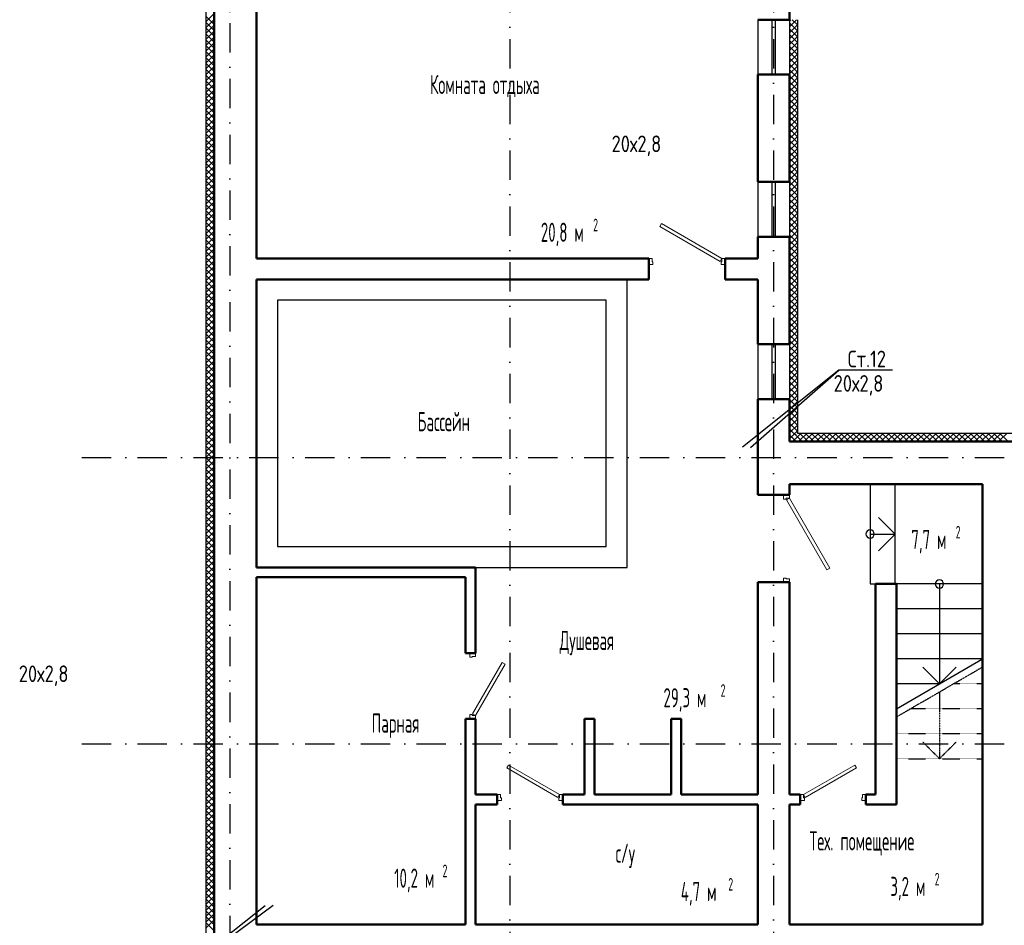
# Model space of a CAD drawing. Extents: x -1560602 to 321118, y -2308202 to -430103.
# Tile 50 of 104: x -1506119 to -1494292, y -2170587 to -2159706. Entities that reach past the tile are written whole.
import ezdxf
from ezdxf.enums import TextEntityAlignment as Align

# ---------------------------------------------------------------- set-up
doc = ezdxf.new("R2010")
doc.units = 0
doc.header["$MEASUREMENT"] = 0
for name, pattern in [('Dot & Dashed', [670.277762, 352.777767, -176.388884, 0, -141.111112]), ('Штриховая', [0.4, 0.2, -0.2]), ('Штрихпунктирная', [0.670278, 0.352778, -0.176389, 0, -0.141111])]:
    doc.linetypes.add(name, pattern=pattern)
doc.layers.get('0').update_dxf_attribs({"color": 255, "linetype": 'CONTINUOUS'})
doc.layers.add('Двери', color=4, linetype='CONTINUOUS', lineweight=15)
doc.layers.add('стены', color=5, linetype='CONTINUOUS', lineweight=50)
for name, color, linetype in [('Оси', 253, 'Dot & Dashed'), ('отделка', 240, 'CONTINUOUS'), ('Текст', 7, 'CONTINUOUS'), ('Утеплитель', 6, 'CONTINUOUS')]:
    doc.layers.add(name, color=color, linetype=linetype)
doc.styles.get("Standard").update_dxf_attribs({"font": 'spds.shx', "width": 0.7, "height": 250})

msp = doc.modelspace()

# ---------------------------------------------------------------- linework, layer by layer
at = {"color": 0, "linetype": 'Continuous'}
for p, q in [((-1498823.7, -2166286.2), (-1498823.7, -2162826.2)), ((-1499073.7, -2163076.2), (-1503023.7, -2163076.2)), ((-1503023.7, -2163076.2), (-1503023.7, -2166036.2)), ((-1499073.7, -2166036.2), (-1499073.7, -2163076.2)), ((-1495903.7, -2165286.2), (-1495903.7, -2166486.2)), ((-1495603.7, -2165286.2), (-1495903.7, -2165286.2)), ((-1495603.7, -2166486.2), (-1495603.7, -2165286.2)), ((-1494553.7, -2165286.2), (-1494553.7, -2168726.2)), ((-1495603.7, -2165886.2), (-1495803.7, -2165686.2)), ((-1495903.7, -2165886.2), (-1495603.7, -2165886.2)), ((-1495803.7, -2166086.2), (-1495603.7, -2165886.2)), ((-1503023.7, -2166036.2), (-1499073.7, -2166036.2)), ((-1500643.7, -2166286.2), (-1498823.7, -2166286.2)), ((-1495903.7, -2166486.2), (-1495603.7, -2166486.2)), ((-1495588.7, -2166486.2), (-1495838.7, -2166486.2)), ((-1494553.7, -2166486.2), (-1495588.7, -2166486.2)), ((-1495588.7, -2166486.2), (-1495588.7, -2167986.2)), ((-1495071.2, -2166486.2), (-1495071.2, -2167686.2)), ((-1494553.7, -2167386.2), (-1494553.7, -2166486.2)), ((-1494553.7, -2166786.2), (-1495588.7, -2166786.2)), ((-1494553.7, -2167086.2), (-1495588.7, -2167086.2)), ((-1495588.7, -2167986.2), (-1494553.7, -2167386.2)), ((-1494553.7, -2167386.2), (-1495588.7, -2167386.2)), ((-1495271.2, -2167486.2), (-1495071.2, -2167686.2)), ((-1495071.2, -2167686.2), (-1494871.2, -2167486.2)), ((-1495071.2, -2167686.2), (-1495588.7, -2167686.2))]:
    msp.add_line(p, q, dxfattribs=at)
at = {"color": 0}
for p, q in [((-1496279, -2163916.3, 0), (-1497437.3, -2164842, 0)), ((-1497339, -2164844.8, 0), (-1496279, -2163916.3, 0)), ((-1495633.7, -2163916.3, 0), (-1496279, -2163916.3, 0)), ((-1503075.2, -2170347.4, 0), (-1504658.8, -2171522.3, 0)), ((-1504658.8, -2171522.3, 0), (-1503169.1, -2170350.5, 0))]:
    msp.add_line(p, q, dxfattribs=at)
at = {"color": 0, "ltscale": 100}
for p, q in [((-1495603.7, -2165286.2), (-1494553.7, -2165286.2)), ((-1495603.7, -2166486.2), (-1495603.7, -2165286.2)), ((-1494553.7, -2165286.2), (-1494553.7, -2166486.2)), ((-1494553.7, -2166486.2), (-1495603.7, -2166486.2))]:
    msp.add_line(p, q, dxfattribs=at)
at = {"color": 0, "linetype": 'Штриховая'}
for p, q in [((-1494553.7, -2167486.1), (-1495588.7, -2168086.1)), ((-1494553.7, -2168586.2), (-1494553.7, -2167486.1)), ((-1494553.7, -2167686.2), (-1494898.9, -2167686.2)), ((-1494553.7, -2167986.2), (-1495416.4, -2167986.2)), ((-1495588.7, -2168086.1), (-1495588.7, -2168586.2)), ((-1494553.7, -2168286.2), (-1495588.7, -2168286.2)), ((-1495588.7, -2168586.2), (-1494553.7, -2168586.2))]:
    msp.add_line(p, q, dxfattribs=at)
at = {"color": 0, "linetype": 'Штрихпунктирная'}
for p, q in [((-1495071.2, -2167786.1), (-1495071.2, -2168586.2)), ((-1495271.2, -2168386.2), (-1495071.2, -2168586.2)), ((-1495071.2, -2168586.2), (-1494871.2, -2168386.2))]:
    msp.add_line(p, q, dxfattribs=at)
at = {"color": 0, "linetype": 'Continuous'}
for centre, start, end in [((-1495903.7, -2165886.2), 90, 270), ((-1495903.7, -2165886.2), 270, 90), ((-1495071.2, -2166486.2), 0, 180), ((-1495071.2, -2166486.2), 180, 0)]:
    msp.add_arc(centre, 50, start, end, dxfattribs=at)
at = {"layer": 'Двери', "color": 0, "linetype": 'Continuous'}
for p, q in [((-1498411.2, -2162156.2), (-1498431.2, -2162190.8)), ((-1498431.2, -2162190.8), (-1497703.7, -2162610.8)), ((-1497683.7, -2162576.2), (-1498411.2, -2162156.2)), ((-1498523.7, -2162576.2), (-1498563.7, -2162576.2)), ((-1498563.7, -2162646.2), (-1498513.7, -2162646.2)), ((-1498523.7, -2162616.2), (-1498523.7, -2162576.2)), ((-1498513.7, -2162616.2), (-1498523.7, -2162616.2)), ((-1498513.7, -2162646.2), (-1498513.7, -2162616.2)), ((-1497703.7, -2162610.8), (-1497683.7, -2162576.2)), ((-1497683.7, -2162616.2), (-1497693.7, -2162616.2)), ((-1497693.7, -2162616.2), (-1497693.7, -2162646.2)), ((-1497693.7, -2162646.2), (-1497643.7, -2162646.2)), ((-1497643.7, -2162576.2), (-1497683.7, -2162576.2)), ((-1497683.7, -2162576.2), (-1497683.7, -2162616.2)), ((-1496943.7, -2165466.2), (-1496943.7, -2165416.2)), ((-1496913.7, -2165466.2), (-1496943.7, -2165466.2)), ((-1496873.7, -2165456.2), (-1496913.7, -2165456.2)), ((-1496913.7, -2165456.2), (-1496913.7, -2165466.2)), ((-1496908.4, -2165476.2), (-1496873.7, -2165456.2)), ((-1496423.4, -2166316.3), (-1496908.4, -2165476.2)), ((-1496873.7, -2165416.2), (-1496873.7, -2165456.2)), ((-1496873.7, -2165456.2), (-1496388.7, -2166296.3)), ((-1496388.7, -2166296.3), (-1496423.4, -2166316.3)), ((-1496943.7, -2166466.2), (-1496943.7, -2166416.2)), ((-1496943.7, -2166416.2), (-1496913.7, -2166416.2)), ((-1496913.7, -2166416.2), (-1496913.7, -2166426.2)), ((-1496913.7, -2166426.2), (-1496873.7, -2166426.2)), ((-1496873.7, -2166426.2), (-1496873.7, -2166466.2)), ((-1500713.7, -2167316.2), (-1500713.7, -2167366.2)), ((-1500713.7, -2167366.2), (-1500683.7, -2167366.2)), ((-1500683.7, -2167366.2), (-1500683.7, -2167356.2)), ((-1500683.7, -2167356.2), (-1500643.7, -2167356.2)), ((-1500643.7, -2167356.2), (-1500643.7, -2167316.2)), ((-1500323.4, -2167431.3), (-1500678.4, -2168046.2)), ((-1500643.7, -2168066.2), (-1500288.7, -2167451.3)), ((-1500288.7, -2167451.3), (-1500323.4, -2167431.3)), ((-1500683.7, -2168056.2), (-1500713.7, -2168056.2)), ((-1500713.7, -2168056.2), (-1500713.7, -2168106.2)), ((-1500683.7, -2168066.2), (-1500683.7, -2168056.2)), ((-1500643.7, -2168066.2), (-1500683.7, -2168066.2)), ((-1500678.4, -2168046.2), (-1500643.7, -2168066.2)), ((-1500643.7, -2168106.2), (-1500643.7, -2168066.2)), ((-1500248.6, -2168661.2), (-1500268.6, -2168695.8)), ((-1500268.6, -2168695.8), (-1499653.7, -2169050.8)), ((-1499633.7, -2169016.2), (-1500248.6, -2168661.2)), ((-1496703.7, -2169016.2), (-1496088.9, -2168661.2)), ((-1496068.9, -2168695.8), (-1496683.7, -2169050.8)), ((-1496088.9, -2168661.2), (-1496068.9, -2168695.8)), ((-1500343.7, -2169016.2), (-1500383.7, -2169016.2)), ((-1500343.7, -2169056.2), (-1500343.7, -2169016.2)), ((-1499653.7, -2169050.8), (-1499633.7, -2169016.2)), ((-1499593.7, -2169016.2), (-1499633.7, -2169016.2)), ((-1499633.7, -2169016.2), (-1499633.7, -2169056.2)), ((-1496743.7, -2169016.2), (-1496703.7, -2169016.2)), ((-1496703.7, -2169016.2), (-1496703.7, -2169056.2)), ((-1496683.7, -2169050.8), (-1496703.7, -2169016.2)), ((-1495993.7, -2169056.2), (-1495993.7, -2169016.2)), ((-1495993.7, -2169016.2), (-1495953.7, -2169016.2)), ((-1500383.7, -2169086.2), (-1500333.7, -2169086.2)), ((-1500333.7, -2169056.2), (-1500343.7, -2169056.2)), ((-1500333.7, -2169086.2), (-1500333.7, -2169056.2)), ((-1499633.7, -2169056.2), (-1499643.7, -2169056.2)), ((-1499643.7, -2169056.2), (-1499643.7, -2169086.2)), ((-1499643.7, -2169086.2), (-1499593.7, -2169086.2)), ((-1496693.7, -2169086.2), (-1496743.7, -2169086.2)), ((-1496703.7, -2169056.2), (-1496693.7, -2169056.2)), ((-1496693.7, -2169056.2), (-1496693.7, -2169086.2)), ((-1496003.7, -2169086.2), (-1496003.7, -2169056.2)), ((-1496003.7, -2169056.2), (-1495993.7, -2169056.2)), ((-1495953.7, -2169086.2), (-1496003.7, -2169086.2))]:
    msp.add_line(p, q, dxfattribs=at)
at = {"layer": 'Оси', "color": 0, "linetype": 'Штрихпунктирная', "lineweight": -3, "ltscale": 1000}
for p, q in [((-1500233.7, -2155916.2), (-1500233.7, -2200993.8)), ((-1497063.7, -2155916.2), (-1497063.7, -2213001.2)), ((-1503593.7, -2157736.2), (-1503593.7, -2188846.2)), ((-1505373.6, -2164966.2), (-1478918.7, -2164966.2)), ((-1505373.6, -2168406.2), (-1478918.7, -2168406.2))]:
    msp.add_line(p, q, dxfattribs=at)
at = {"layer": 'отделка', "color": 0, "ltscale": 100}
for p, q in [((-1497253.7, -2159706.2), (-1497253.7, -2160366.2)), ((-1497080.2, -2160366.2), (-1497080.2, -2159706.2)), ((-1497040.2, -2160366.2), (-1497040.2, -2159706.2)), ((-1496873.7, -2159706.2), (-1496873.7, -2160366.2)), ((-1497253.7, -2161656.2), (-1497253.7, -2162316.2)), ((-1497080.2, -2162316.2), (-1497080.2, -2161656.2)), ((-1497040.2, -2162316.2), (-1497040.2, -2161656.2)), ((-1496873.7, -2161656.2), (-1496873.7, -2162316.2)), ((-1497253.7, -2163606.2), (-1497253.7, -2164266.2)), ((-1497080.2, -2164266.2), (-1497080.2, -2163606.2)), ((-1497040.2, -2164266.2), (-1497040.2, -2163606.2)), ((-1496873.7, -2163606.2), (-1496873.7, -2164266.2))]:
    msp.add_line(p, q, dxfattribs=at)
at = {"layer": 'стены', "color": 0, "linetype": 'Continuous'}
for p, q in [((-1496873.7, -2159706.2), (-1496873.7, -2158286.2)), ((-1503783.7, -2158546.2), (-1503783.7, -2171086.2)), ((-1503273.7, -2162576.2), (-1503273.7, -2159056.2)), ((-1496943.7, -2159706.2), (-1497253.7, -2159706.2)), ((-1496873.7, -2159706.2), (-1496943.7, -2159706.2)), ((-1496873.7, -2159706.2), (-1496943.7, -2159706.2)), ((-1496943.7, -2160366.2), (-1497253.7, -2160366.2)), ((-1497253.7, -2160366.2), (-1497253.7, -2161656.2)), ((-1496873.7, -2160366.2), (-1496943.7, -2160366.2)), ((-1496873.7, -2160366.2), (-1496943.7, -2160366.2)), ((-1496873.7, -2161656.2), (-1496873.7, -2160366.2)), ((-1496943.7, -2161656.2), (-1497253.7, -2161656.2)), ((-1496873.7, -2161656.2), (-1496943.7, -2161656.2)), ((-1496943.7, -2162316.2), (-1497253.7, -2162316.2)), ((-1497253.7, -2162316.2), (-1497253.7, -2162576.2)), ((-1496873.7, -2162316.2), (-1496943.7, -2162316.2)), ((-1496873.7, -2162316.2), (-1496943.7, -2162316.2)), ((-1496873.7, -2163606.2), (-1496873.7, -2162316.2)), ((-1498563.7, -2162576.2), (-1503273.7, -2162576.2)), ((-1498563.7, -2162576.2), (-1498563.7, -2162671.2)), ((-1497643.7, -2162576.2), (-1497643.7, -2162671.2)), ((-1497253.7, -2162576.2), (-1497643.7, -2162576.2)), ((-1498563.7, -2162671.2), (-1498563.7, -2162826.2)), ((-1497643.7, -2162671.2), (-1497643.7, -2162826.2)), ((-1503273.7, -2162826.2), (-1498563.7, -2162826.2)), ((-1503273.7, -2166286.2), (-1503273.7, -2162826.2)), ((-1497643.7, -2162826.2), (-1497253.7, -2162826.2)), ((-1497253.7, -2162826.2), (-1497253.7, -2163606.2)), ((-1496943.7, -2163606.2), (-1497253.7, -2163606.2)), ((-1496873.7, -2163606.2), (-1496943.7, -2163606.2)), ((-1496873.7, -2163606.2), (-1496943.7, -2163606.2)), ((-1496943.7, -2164266.2), (-1497253.7, -2164266.2)), ((-1497253.7, -2164266.2), (-1497253.7, -2164776.2)), ((-1496873.7, -2164266.2), (-1496943.7, -2164266.2)), ((-1496873.7, -2164266.2), (-1496943.7, -2164266.2)), ((-1496873.7, -2164776.2), (-1496873.7, -2164266.2)), ((-1497253.7, -2165286.2), (-1497253.7, -2164776.2)), ((-1494043.7, -2164776.2), (-1496873.7, -2164776.2)), ((-1497253.7, -2165286.2), (-1497253.7, -2165416.2)), ((-1496873.7, -2165286.2), (-1494553.7, -2165286.2)), ((-1496873.7, -2165416.2), (-1496873.7, -2165286.2)), ((-1494553.7, -2165286.2), (-1494553.7, -2170576.2)), ((-1496873.7, -2165416.2), (-1497253.7, -2165416.2)), ((-1500643.7, -2166286.2), (-1503273.7, -2166286.2)), ((-1500643.7, -2167316.2), (-1500643.7, -2166286.2)), ((-1503273.7, -2166406.2), (-1500763.7, -2166406.2)), ((-1503273.7, -2170576.2), (-1503273.7, -2166406.2)), ((-1500763.7, -2166406.2), (-1500763.7, -2167316.2)), ((-1496873.7, -2166466.2), (-1497253.7, -2166466.2)), ((-1497253.7, -2166466.2), (-1497253.7, -2169016.2)), ((-1496873.7, -2169016.2), (-1496873.7, -2166466.2)), ((-1495838.7, -2166486.2), (-1495838.7, -2169016.2)), ((-1495588.7, -2169136.2), (-1495588.7, -2166486.2)), ((-1500763.7, -2168106.2), (-1500763.7, -2170576.2)), ((-1500643.7, -2169016.2), (-1500643.7, -2168106.2)), ((-1499333.7, -2168106.2), (-1499333.7, -2169016.2)), ((-1499213.7, -2168106.2), (-1499333.7, -2168106.2)), ((-1499213.7, -2169016.2), (-1499213.7, -2168106.2)), ((-1499213.7, -2169016.2), (-1499213.7, -2168106.2)), ((-1498293.7, -2168106.2), (-1498293.7, -2169016.2)), ((-1498173.7, -2168106.2), (-1498293.7, -2168106.2)), ((-1498293.7, -2168106.2), (-1498293.7, -2169016.2)), ((-1498173.7, -2169016.2), (-1498173.7, -2168106.2)), ((-1498173.7, -2169016.2), (-1498173.7, -2168106.2)), ((-1500383.7, -2169016.2), (-1500643.7, -2169016.2)), ((-1499333.7, -2169016.2), (-1499593.7, -2169016.2)), ((-1498293.7, -2169016.2), (-1499213.7, -2169016.2)), ((-1498293.7, -2169016.2), (-1499213.7, -2169016.2)), ((-1497253.7, -2169016.2), (-1498173.7, -2169016.2)), ((-1497253.7, -2169016.2), (-1498173.7, -2169016.2)), ((-1496743.7, -2169016.2), (-1496873.7, -2169016.2)), ((-1495838.7, -2169016.2), (-1495953.7, -2169016.2)), ((-1500643.7, -2169136.2), (-1500383.7, -2169136.2)), ((-1500643.7, -2170576.2), (-1500643.7, -2169136.2)), ((-1499593.7, -2169136.2), (-1497253.7, -2169136.2)), ((-1497253.7, -2169136.2), (-1497253.7, -2170576.2)), ((-1496873.7, -2169136.2), (-1496743.7, -2169136.2)), ((-1496873.7, -2170576.2), (-1496873.7, -2169136.2)), ((-1495953.7, -2169136.2), (-1495588.7, -2169136.2)), ((-1501723.7, -2170576.2), (-1503273.7, -2170576.2)), ((-1500763.7, -2170576.2), (-1501723.7, -2170576.2)), ((-1499913.7, -2170576.2), (-1500643.7, -2170576.2)), ((-1497253.7, -2170576.2), (-1499913.7, -2170576.2)), ((-1494553.7, -2170576.2), (-1496873.7, -2170576.2))]:
    msp.add_line(p, q, dxfattribs=at)
at = {"layer": 'стены', "color": 0, "ltscale": 100}
for p, q in [((-1495838.7, -2166486.2), (-1495588.7, -2166486.2)), ((-1500643.7, -2167316.2), (-1500763.7, -2167316.2)), ((-1500643.7, -2168106.2), (-1500763.7, -2168106.2)), ((-1500383.7, -2169136.2), (-1500383.7, -2169016.2)), ((-1499593.7, -2169136.2), (-1499593.7, -2169016.2)), ((-1496743.7, -2169136.2), (-1496743.7, -2169016.2)), ((-1495953.7, -2169136.2), (-1495953.7, -2169016.2))]:
    msp.add_line(p, q, dxfattribs=at)
at = {"layer": 'Утеплитель', "color": 0, "linetype": 'Continuous'}
for p, q in [((-1503883.7, -2158446.2), (-1503883.7, -2171186.2)), ((-1503883.7, -2159732), (-1503783.7, -2159632)), ((-1503783.7, -2159763.7), (-1503883.7, -2159663.7)), ((-1503883.7, -2159802.7), (-1503783.7, -2159702.7)), ((-1496873.7, -2159722.3), (-1496857.6, -2159706.2)), ((-1496873.7, -2159793.1), (-1496786.9, -2159706.2)), ((-1496773.7, -2159773.3), (-1496840.9, -2159706.2)), ((-1496773.7, -2164676.2), (-1496773.7, -2159706.2)), ((-1503783.7, -2159834.4), (-1503883.7, -2159734.4)), ((-1503883.7, -2159873.4), (-1503783.7, -2159773.4)), ((-1503783.7, -2159905.1), (-1503883.7, -2159805.1)), ((-1496773.7, -2159844.1), (-1496873.7, -2159744.1)), ((-1496873.7, -2159863.8), (-1496773.7, -2159763.8)), ((-1496773.7, -2159914.8), (-1496873.7, -2159814.8)), ((-1503883.7, -2159944.1), (-1503783.7, -2159844.1)), ((-1503783.7, -2159975.8), (-1503883.7, -2159875.8)), ((-1503883.7, -2160014.8), (-1503783.7, -2159914.8)), ((-1503783.7, -2160046.5), (-1503883.7, -2159946.5)), ((-1496873.7, -2159934.5), (-1496773.7, -2159834.5)), ((-1496773.7, -2159985.5), (-1496873.7, -2159885.5)), ((-1496873.7, -2160005.2), (-1496773.7, -2159905.2)), ((-1503883.7, -2160085.5), (-1503783.7, -2159985.5)), ((-1503783.7, -2160117.3), (-1503883.7, -2160017.3)), ((-1503883.7, -2160156.3), (-1503783.7, -2160056.3)), ((-1496773.7, -2160056.2), (-1496873.7, -2159956.2)), ((-1496873.7, -2160075.9), (-1496773.7, -2159975.9)), ((-1496773.7, -2160126.9), (-1496873.7, -2160026.9)), ((-1496873.7, -2160146.6), (-1496773.7, -2160046.6)), ((-1503783.7, -2160188), (-1503883.7, -2160088)), ((-1503883.7, -2160227), (-1503783.7, -2160127)), ((-1503783.7, -2160258.7), (-1503883.7, -2160158.7)), ((-1496773.7, -2160197.6), (-1496873.7, -2160097.6)), ((-1496873.7, -2160217.3), (-1496773.7, -2160117.3)), ((-1496773.7, -2160268.3), (-1496873.7, -2160168.3)), ((-1503883.7, -2160297.7), (-1503783.7, -2160197.7)), ((-1503783.7, -2160329.4), (-1503883.7, -2160229.4)), ((-1503883.7, -2160368.4), (-1503783.7, -2160268.4)), ((-1503783.7, -2160400.1), (-1503883.7, -2160300.1)), ((-1496873.7, -2160288), (-1496773.7, -2160188)), ((-1496773.7, -2160339), (-1496873.7, -2160239)), ((-1496873.7, -2160358.7), (-1496773.7, -2160258.7)), ((-1503883.7, -2160439.1), (-1503783.7, -2160339.1)), ((-1503783.7, -2160470.8), (-1503883.7, -2160370.8)), ((-1503883.7, -2160509.8), (-1503783.7, -2160409.8)), ((-1496773.7, -2160409.7), (-1496873.7, -2160309.7)), ((-1496873.7, -2160429.5), (-1496773.7, -2160329.5)), ((-1496773.7, -2160480.4), (-1496873.7, -2160380.4)), ((-1496873.7, -2160500.2), (-1496773.7, -2160400.2)), ((-1503783.7, -2160541.5), (-1503883.7, -2160441.5)), ((-1503883.7, -2160580.5), (-1503783.7, -2160480.5)), ((-1503783.7, -2160612.2), (-1503883.7, -2160512.2)), ((-1496773.7, -2160551.2), (-1496873.7, -2160451.2)), ((-1496873.7, -2160570.9), (-1496773.7, -2160470.9)), ((-1496773.7, -2160621.9), (-1496873.7, -2160521.9)), ((-1503883.7, -2160651.2), (-1503783.7, -2160551.2)), ((-1503783.7, -2160682.9), (-1503883.7, -2160582.9)), ((-1503883.7, -2160721.9), (-1503783.7, -2160621.9)), ((-1503783.7, -2160753.6), (-1503883.7, -2160653.6)), ((-1496873.7, -2160641.6), (-1496773.7, -2160541.6)), ((-1496773.7, -2160692.6), (-1496873.7, -2160592.6)), ((-1496873.7, -2160712.3), (-1496773.7, -2160612.3)), ((-1503883.7, -2160792.7), (-1503783.7, -2160692.7)), ((-1503783.7, -2160824.4), (-1503883.7, -2160724.4)), ((-1503883.7, -2160863.4), (-1503783.7, -2160763.4)), ((-1496773.7, -2160763.3), (-1496873.7, -2160663.3)), ((-1496873.7, -2160783), (-1496773.7, -2160683)), ((-1496773.7, -2160834), (-1496873.7, -2160734)), ((-1496873.7, -2160853.7), (-1496773.7, -2160753.7)), ((-1503783.7, -2160895.1), (-1503883.7, -2160795.1)), ((-1503883.7, -2160934.1), (-1503783.7, -2160834.1)), ((-1503783.7, -2160965.8), (-1503883.7, -2160865.8)), ((-1496773.7, -2160904.7), (-1496873.7, -2160804.7)), ((-1496873.7, -2160924.4), (-1496773.7, -2160824.4)), ((-1496773.7, -2160975.4), (-1496873.7, -2160875.4)), ((-1503883.7, -2161004.8), (-1503783.7, -2160904.8)), ((-1503783.7, -2161036.5), (-1503883.7, -2160936.5)), ((-1503883.7, -2161075.5), (-1503783.7, -2160975.5)), ((-1503783.7, -2161107.2), (-1503883.7, -2161007.2)), ((-1496873.7, -2160995.1), (-1496773.7, -2160895.1)), ((-1496773.7, -2161046.1), (-1496873.7, -2160946.1)), ((-1496873.7, -2161065.9), (-1496773.7, -2160965.9)), ((-1503883.7, -2161146.2), (-1503783.7, -2161046.2)), ((-1503783.7, -2161177.9), (-1503883.7, -2161077.9)), ((-1503883.7, -2161216.9), (-1503783.7, -2161116.9)), ((-1496773.7, -2161116.8), (-1496873.7, -2161016.8)), ((-1496873.7, -2161136.6), (-1496773.7, -2161036.6)), ((-1496773.7, -2161187.6), (-1496873.7, -2161087.6)), ((-1496873.7, -2161207.3), (-1496773.7, -2161107.3)), ((-1503783.7, -2161248.6), (-1503883.7, -2161148.6)), ((-1503883.7, -2161287.6), (-1503783.7, -2161187.6)), ((-1503783.7, -2161319.3), (-1503883.7, -2161219.3)), ((-1496773.7, -2161258.3), (-1496873.7, -2161158.3)), ((-1496873.7, -2161278), (-1496773.7, -2161178)), ((-1496773.7, -2161329), (-1496873.7, -2161229)), ((-1496873.7, -2161348.7), (-1496773.7, -2161248.7)), ((-1503883.7, -2161358.3), (-1503783.7, -2161258.3)), ((-1503783.7, -2161390), (-1503883.7, -2161290)), ((-1503883.7, -2161429), (-1503783.7, -2161329)), ((-1503783.7, -2161460.8), (-1503883.7, -2161360.8)), ((-1496773.7, -2161399.7), (-1496873.7, -2161299.7)), ((-1496873.7, -2161419.4), (-1496773.7, -2161319.4)), ((-1503883.7, -2161499.8), (-1503783.7, -2161399.8)), ((-1503783.7, -2161531.5), (-1503883.7, -2161431.5)), ((-1503883.7, -2161570.5), (-1503783.7, -2161470.5)), ((-1496773.7, -2161470.4), (-1496873.7, -2161370.4)), ((-1496873.7, -2161490.1), (-1496773.7, -2161390.1)), ((-1496773.7, -2161541.1), (-1496873.7, -2161441.1)), ((-1496873.7, -2161560.8), (-1496773.7, -2161460.8)), ((-1503783.7, -2161602.2), (-1503883.7, -2161502.2)), ((-1503883.7, -2161641.2), (-1503783.7, -2161541.2)), ((-1503783.7, -2161672.9), (-1503883.7, -2161572.9)), ((-1496773.7, -2161611.8), (-1496873.7, -2161511.8)), ((-1496873.7, -2161631.5), (-1496773.7, -2161531.5)), ((-1496773.7, -2161682.5), (-1496873.7, -2161582.5)), ((-1496873.7, -2161702.2), (-1496773.7, -2161602.2)), ((-1503883.7, -2161711.9), (-1503783.7, -2161611.9)), ((-1503783.7, -2161743.6), (-1503883.7, -2161643.6)), ((-1503883.7, -2161782.6), (-1503783.7, -2161682.6)), ((-1503783.7, -2161814.3), (-1503883.7, -2161714.3)), ((-1496773.7, -2161753.2), (-1496873.7, -2161653.2)), ((-1496873.7, -2161773), (-1496773.7, -2161673)), ((-1503883.7, -2161853.3), (-1503783.7, -2161753.3)), ((-1503783.7, -2161885), (-1503883.7, -2161785)), ((-1503883.7, -2161924), (-1503783.7, -2161824)), ((-1496773.7, -2161824), (-1496873.7, -2161724)), ((-1496873.7, -2161843.7), (-1496773.7, -2161743.7)), ((-1496773.7, -2161894.7), (-1496873.7, -2161794.7)), ((-1496873.7, -2161914.4), (-1496773.7, -2161814.4)), ((-1503783.7, -2161955.7), (-1503883.7, -2161855.7)), ((-1503883.7, -2161994.7), (-1503783.7, -2161894.7)), ((-1503783.7, -2162026.4), (-1503883.7, -2161926.4)), ((-1496773.7, -2161965.4), (-1496873.7, -2161865.4)), ((-1496873.7, -2161985.1), (-1496773.7, -2161885.1)), ((-1496773.7, -2162036.1), (-1496873.7, -2161936.1)), ((-1496873.7, -2162055.8), (-1496773.7, -2161955.8)), ((-1503883.7, -2162065.4), (-1503783.7, -2161965.4)), ((-1503783.7, -2162097.2), (-1503883.7, -2161997.2)), ((-1503883.7, -2162136.2), (-1503783.7, -2162036.2)), ((-1503783.7, -2162167.9), (-1503883.7, -2162067.9)), ((-1496773.7, -2162106.8), (-1496873.7, -2162006.8)), ((-1496873.7, -2162126.5), (-1496773.7, -2162026.5)), ((-1503883.7, -2162206.9), (-1503783.7, -2162106.9)), ((-1503783.7, -2162238.6), (-1503883.7, -2162138.6)), ((-1503883.7, -2162277.6), (-1503783.7, -2162177.6)), ((-1496773.7, -2162177.5), (-1496873.7, -2162077.5)), ((-1496873.7, -2162197.2), (-1496773.7, -2162097.2)), ((-1496773.7, -2162248.2), (-1496873.7, -2162148.2)), ((-1496873.7, -2162267.9), (-1496773.7, -2162167.9)), ((-1503783.7, -2162309.3), (-1503883.7, -2162209.3)), ((-1503883.7, -2162348.3), (-1503783.7, -2162248.3)), ((-1503783.7, -2162380), (-1503883.7, -2162280)), ((-1496773.7, -2162318.9), (-1496873.7, -2162218.9)), ((-1496873.7, -2162338.6), (-1496773.7, -2162238.6)), ((-1496773.7, -2162389.6), (-1496873.7, -2162289.6)), ((-1496873.7, -2162409.4), (-1496773.7, -2162309.4)), ((-1503883.7, -2162419), (-1503783.7, -2162319)), ((-1503783.7, -2162450.7), (-1503883.7, -2162350.7)), ((-1503883.7, -2162489.7), (-1503783.7, -2162389.7)), ((-1503783.7, -2162521.4), (-1503883.7, -2162421.4)), ((-1496773.7, -2162460.3), (-1496873.7, -2162360.3)), ((-1496873.7, -2162480.1), (-1496773.7, -2162380.1)), ((-1496773.7, -2162531.1), (-1496873.7, -2162431.1)), ((-1503883.7, -2162560.4), (-1503783.7, -2162460.4)), ((-1503783.7, -2162592.1), (-1503883.7, -2162492.1)), ((-1503883.7, -2162631.1), (-1503783.7, -2162531.1)), ((-1496873.7, -2162550.8), (-1496773.7, -2162450.8)), ((-1496773.7, -2162601.8), (-1496873.7, -2162501.8)), ((-1496873.7, -2162621.5), (-1496773.7, -2162521.5)), ((-1503783.7, -2162662.8), (-1503883.7, -2162562.8)), ((-1503883.7, -2162701.8), (-1503783.7, -2162601.8)), ((-1503783.7, -2162733.5), (-1503883.7, -2162633.5)), ((-1496773.7, -2162672.5), (-1496873.7, -2162572.5)), ((-1496873.7, -2162692.2), (-1496773.7, -2162592.2)), ((-1496773.7, -2162743.2), (-1496873.7, -2162643.2)), ((-1496873.7, -2162762.9), (-1496773.7, -2162662.9)), ((-1503883.7, -2162772.6), (-1503783.7, -2162672.6)), ((-1503783.7, -2162804.3), (-1503883.7, -2162704.3)), ((-1503883.7, -2162843.3), (-1503783.7, -2162743.3)), ((-1503783.7, -2162875), (-1503883.7, -2162775)), ((-1496773.7, -2162813.9), (-1496873.7, -2162713.9)), ((-1496873.7, -2162833.6), (-1496773.7, -2162733.6)), ((-1496773.7, -2162884.6), (-1496873.7, -2162784.6)), ((-1503883.7, -2162914), (-1503783.7, -2162814)), ((-1503783.7, -2162945.7), (-1503883.7, -2162845.7)), ((-1503883.7, -2162984.7), (-1503783.7, -2162884.7)), ((-1496873.7, -2162904.3), (-1496773.7, -2162804.3)), ((-1496773.7, -2162955.3), (-1496873.7, -2162855.3)), ((-1496873.7, -2162975), (-1496773.7, -2162875)), ((-1503783.7, -2163016.4), (-1503883.7, -2162916.4)), ((-1503883.7, -2163055.4), (-1503783.7, -2162955.4)), ((-1503783.7, -2163087.1), (-1503883.7, -2162987.1)), ((-1496773.7, -2163026), (-1496873.7, -2162926)), ((-1496873.7, -2163045.8), (-1496773.7, -2162945.8)), ((-1496773.7, -2163096.7), (-1496873.7, -2162996.7)), ((-1496873.7, -2163116.5), (-1496773.7, -2163016.5)), ((-1503883.7, -2163126.1), (-1503783.7, -2163026.1)), ((-1503783.7, -2163157.8), (-1503883.7, -2163057.8)), ((-1503883.7, -2163196.8), (-1503783.7, -2163096.8)), ((-1503783.7, -2163228.5), (-1503883.7, -2163128.5)), ((-1496773.7, -2163167.5), (-1496873.7, -2163067.5)), ((-1496873.7, -2163187.2), (-1496773.7, -2163087.2)), ((-1496773.7, -2163238.2), (-1496873.7, -2163138.2)), ((-1503883.7, -2163267.5), (-1503783.7, -2163167.5)), ((-1503783.7, -2163299.2), (-1503883.7, -2163199.2)), ((-1503883.7, -2163338.2), (-1503783.7, -2163238.2)), ((-1496873.7, -2163257.9), (-1496773.7, -2163157.9)), ((-1496773.7, -2163308.9), (-1496873.7, -2163208.9)), ((-1496873.7, -2163328.6), (-1496773.7, -2163228.6)), ((-1503783.7, -2163369.9), (-1503883.7, -2163269.9)), ((-1503883.7, -2163408.9), (-1503783.7, -2163308.9)), ((-1503783.7, -2163440.7), (-1503883.7, -2163340.7)), ((-1496773.7, -2163379.6), (-1496873.7, -2163279.6)), ((-1496873.7, -2163399.3), (-1496773.7, -2163299.3)), ((-1496773.7, -2163450.3), (-1496873.7, -2163350.3)), ((-1496873.7, -2163470), (-1496773.7, -2163370)), ((-1503883.7, -2163479.7), (-1503783.7, -2163379.7)), ((-1503783.7, -2163511.4), (-1503883.7, -2163411.4)), ((-1503883.7, -2163550.4), (-1503783.7, -2163450.4)), ((-1503783.7, -2163582.1), (-1503883.7, -2163482.1)), ((-1496773.7, -2163521), (-1496873.7, -2163421)), ((-1496873.7, -2163540.7), (-1496773.7, -2163440.7)), ((-1496773.7, -2163591.7), (-1496873.7, -2163491.7)), ((-1503883.7, -2163621.1), (-1503783.7, -2163521.1)), ((-1503783.7, -2163652.8), (-1503883.7, -2163552.8)), ((-1503883.7, -2163691.8), (-1503783.7, -2163591.8)), ((-1496873.7, -2163611.4), (-1496773.7, -2163511.4)), ((-1496773.7, -2163662.4), (-1496873.7, -2163562.4)), ((-1496873.7, -2163682.1), (-1496773.7, -2163582.1)), ((-1503783.7, -2163723.5), (-1503883.7, -2163623.5)), ((-1503883.7, -2163762.5), (-1503783.7, -2163662.5)), ((-1503783.7, -2163794.2), (-1503883.7, -2163694.2)), ((-1496773.7, -2163733.1), (-1496873.7, -2163633.1)), ((-1496873.7, -2163752.9), (-1496773.7, -2163652.9)), ((-1496773.7, -2163803.9), (-1496873.7, -2163703.9)), ((-1496873.7, -2163823.6), (-1496773.7, -2163723.6)), ((-1503883.7, -2163833.2), (-1503783.7, -2163733.2)), ((-1503783.7, -2163864.9), (-1503883.7, -2163764.9)), ((-1503883.7, -2163903.9), (-1503783.7, -2163803.9)), ((-1503783.7, -2163935.6), (-1503883.7, -2163835.6)), ((-1496773.7, -2163874.6), (-1496873.7, -2163774.6)), ((-1496873.7, -2163894.3), (-1496773.7, -2163794.3)), ((-1496773.7, -2163945.3), (-1496873.7, -2163845.3)), ((-1503883.7, -2163974.6), (-1503783.7, -2163874.6)), ((-1503783.7, -2164006.3), (-1503883.7, -2163906.3)), ((-1503883.7, -2164045.3), (-1503783.7, -2163945.3)), ((-1496873.7, -2163965), (-1496773.7, -2163865)), ((-1496773.7, -2164016), (-1496873.7, -2163916)), ((-1496873.7, -2164035.7), (-1496773.7, -2163935.7)), ((-1503783.7, -2164077.1), (-1503883.7, -2163977.1)), ((-1503883.7, -2164116.1), (-1503783.7, -2164016.1)), ((-1503783.7, -2164147.8), (-1503883.7, -2164047.8)), ((-1503883.7, -2164186.8), (-1503783.7, -2164086.8)), ((-1496773.7, -2164086.7), (-1496873.7, -2163986.7)), ((-1496873.7, -2164106.4), (-1496773.7, -2164006.4)), ((-1496773.7, -2164157.4), (-1496873.7, -2164057.4)), ((-1496873.7, -2164177.1), (-1496773.7, -2164077.1)), ((-1503783.7, -2164218.5), (-1503883.7, -2164118.5)), ((-1503883.7, -2164257.5), (-1503783.7, -2164157.5)), ((-1503783.7, -2164289.2), (-1503883.7, -2164189.2)), ((-1496773.7, -2164228.1), (-1496873.7, -2164128.1)), ((-1496873.7, -2164247.8), (-1496773.7, -2164147.8)), ((-1496773.7, -2164298.8), (-1496873.7, -2164198.8)), ((-1503883.7, -2164328.2), (-1503783.7, -2164228.2)), ((-1503783.7, -2164359.9), (-1503883.7, -2164259.9)), ((-1503883.7, -2164398.9), (-1503783.7, -2164298.9)), ((-1496873.7, -2164318.5), (-1496773.7, -2164218.5)), ((-1496773.7, -2164369.5), (-1496873.7, -2164269.5)), ((-1496873.7, -2164389.3), (-1496773.7, -2164289.3)), ((-1503783.7, -2164430.6), (-1503883.7, -2164330.6)), ((-1503883.7, -2164469.6), (-1503783.7, -2164369.6)), ((-1503783.7, -2164501.3), (-1503883.7, -2164401.3)), ((-1503883.7, -2164540.3), (-1503783.7, -2164440.3)), ((-1496773.7, -2164440.2), (-1496873.7, -2164340.2)), ((-1496873.7, -2164460), (-1496773.7, -2164360)), ((-1496773.7, -2164511), (-1496873.7, -2164411)), ((-1496873.7, -2164530.7), (-1496773.7, -2164430.7)), ((-1503783.7, -2164572), (-1503883.7, -2164472)), ((-1503883.7, -2164611), (-1503783.7, -2164511)), ((-1503783.7, -2164642.7), (-1503883.7, -2164542.7)), ((-1496773.7, -2164581.7), (-1496873.7, -2164481.7)), ((-1496873.7, -2164601.4), (-1496773.7, -2164501.4)), ((-1496773.7, -2164652.4), (-1496873.7, -2164552.4)), ((-1503883.7, -2164681.7), (-1503783.7, -2164581.7)), ((-1503783.7, -2164713.4), (-1503883.7, -2164613.4)), ((-1503883.7, -2164752.5), (-1503783.7, -2164652.5)), ((-1496873.7, -2164672.1), (-1496773.7, -2164572.1)), ((-1496820.6, -2164676.2), (-1496873.7, -2164623.1)), ((-1496873.7, -2164742.8), (-1496807.1, -2164676.2)), ((-1496794.4, -2164702.4), (-1496820.6, -2164676.2)), ((-1496807.1, -2164676.2), (-1496773.7, -2164642.8)), ((-1493943.7, -2164676.2), (-1496773.7, -2164676.2)), ((-1496773.7, -2164713.5), (-1496736.4, -2164676.2)), ((-1496765.7, -2164776.2), (-1496665.7, -2164676.2)), ((-1496649.9, -2164776.2), (-1496749.9, -2164676.2)), ((-1496695, -2164776.2), (-1496595, -2164676.2)), ((-1496579.2, -2164776.2), (-1496679.2, -2164676.2)), ((-1496624.3, -2164776.2), (-1496524.3, -2164676.2)), ((-1496508.5, -2164776.2), (-1496608.5, -2164676.2)), ((-1496553.6, -2164776.2), (-1496453.6, -2164676.2)), ((-1496437.8, -2164776.2), (-1496537.8, -2164676.2)), ((-1496482.9, -2164776.2), (-1496382.9, -2164676.2)), ((-1496367.1, -2164776.2), (-1496467.1, -2164676.2)), ((-1496412.2, -2164776.2), (-1496312.2, -2164676.2)), ((-1496296.4, -2164776.2), (-1496396.4, -2164676.2)), ((-1496341.4, -2164776.2), (-1496241.4, -2164676.2)), ((-1496225.6, -2164776.2), (-1496325.6, -2164676.2)), ((-1496270.7, -2164776.2), (-1496170.7, -2164676.2)), ((-1496154.9, -2164776.2), (-1496254.9, -2164676.2)), ((-1496200, -2164776.2), (-1496100, -2164676.2)), ((-1496084.2, -2164776.2), (-1496184.2, -2164676.2)), ((-1496129.3, -2164776.2), (-1496029.3, -2164676.2)), ((-1496013.5, -2164776.2), (-1496113.5, -2164676.2)), ((-1496058.6, -2164776.2), (-1495958.6, -2164676.2)), ((-1495942.8, -2164776.2), (-1496042.8, -2164676.2)), ((-1495987.9, -2164776.2), (-1495887.9, -2164676.2)), ((-1495872.1, -2164776.2), (-1495972.1, -2164676.2)), ((-1495917.2, -2164776.2), (-1495817.2, -2164676.2)), ((-1495801.4, -2164776.2), (-1495901.4, -2164676.2)), ((-1495846.5, -2164776.2), (-1495746.5, -2164676.2)), ((-1495730.7, -2164776.2), (-1495830.7, -2164676.2)), ((-1495775.8, -2164776.2), (-1495675.8, -2164676.2)), ((-1495660, -2164776.2), (-1495760, -2164676.2)), ((-1495705.1, -2164776.2), (-1495605.1, -2164676.2)), ((-1495589.2, -2164776.2), (-1495689.2, -2164676.2)), ((-1495634.3, -2164776.2), (-1495534.3, -2164676.2)), ((-1495518.5, -2164776.2), (-1495618.5, -2164676.2)), ((-1495563.6, -2164776.2), (-1495463.6, -2164676.2)), ((-1495447.8, -2164776.2), (-1495547.8, -2164676.2)), ((-1495492.9, -2164776.2), (-1495392.9, -2164676.2)), ((-1495377.1, -2164776.2), (-1495477.1, -2164676.2)), ((-1495422.2, -2164776.2), (-1495322.2, -2164676.2)), ((-1495306.4, -2164776.2), (-1495406.4, -2164676.2)), ((-1495351.5, -2164776.2), (-1495251.5, -2164676.2)), ((-1495235.7, -2164776.2), (-1495335.7, -2164676.2)), ((-1495280.8, -2164776.2), (-1495180.8, -2164676.2)), ((-1495165, -2164776.2), (-1495265, -2164676.2)), ((-1495210.1, -2164776.2), (-1495110.1, -2164676.2)), ((-1495094.3, -2164776.2), (-1495194.3, -2164676.2)), ((-1495139.4, -2164776.2), (-1495039.4, -2164676.2)), ((-1495023.6, -2164776.2), (-1495123.6, -2164676.2)), ((-1495068.7, -2164776.2), (-1494968.7, -2164676.2)), ((-1494952.9, -2164776.2), (-1495052.9, -2164676.2)), ((-1494997.9, -2164776.2), (-1494897.9, -2164676.2)), ((-1494882.1, -2164776.2), (-1494982.1, -2164676.2)), ((-1494927.2, -2164776.2), (-1494827.2, -2164676.2)), ((-1494811.4, -2164776.2), (-1494911.4, -2164676.2)), ((-1494856.5, -2164776.2), (-1494756.5, -2164676.2)), ((-1494740.7, -2164776.2), (-1494840.7, -2164676.2)), ((-1494785.8, -2164776.2), (-1494685.8, -2164676.2)), ((-1494670, -2164776.2), (-1494770, -2164676.2)), ((-1494715.1, -2164776.2), (-1494615.1, -2164676.2)), ((-1494599.3, -2164776.2), (-1494699.3, -2164676.2)), ((-1494644.4, -2164776.2), (-1494544.4, -2164676.2)), ((-1494528.6, -2164776.2), (-1494628.6, -2164676.2)), ((-1494573.7, -2164776.2), (-1494473.7, -2164676.2)), ((-1494457.9, -2164776.2), (-1494557.9, -2164676.2)), ((-1494503, -2164776.2), (-1494403, -2164676.2)), ((-1494387.2, -2164776.2), (-1494487.2, -2164676.2)), ((-1494432.3, -2164776.2), (-1494332.3, -2164676.2)), ((-1494316.5, -2164776.2), (-1494416.5, -2164676.2)), ((-1494361.5, -2164776.2), (-1494261.5, -2164676.2)), ((-1494245.7, -2164776.2), (-1494345.7, -2164676.2)), ((-1503783.7, -2164784.2), (-1503883.7, -2164684.2)), ((-1503883.7, -2164823.2), (-1503783.7, -2164723.2)), ((-1503783.7, -2164854.9), (-1503883.7, -2164754.9)), ((-1503883.7, -2164893.9), (-1503783.7, -2164793.9)), ((-1496825.5, -2164742), (-1496873.7, -2164693.8)), ((-1496862, -2164776.2), (-1496873.7, -2164764.5)), ((-1496836.4, -2164776.2), (-1496773.7, -2164713.5)), ((-1496791.3, -2164776.2), (-1496825.5, -2164742)), ((-1496773.7, -2164723.1), (-1496794.4, -2164702.4)), ((-1496720.6, -2164776.2), (-1496773.7, -2164723.1)), ((-1503783.7, -2164925.6), (-1503883.7, -2164825.6)), ((-1503883.7, -2164964.6), (-1503783.7, -2164864.6)), ((-1503783.7, -2164996.3), (-1503883.7, -2164896.3)), ((-1503883.7, -2165035.3), (-1503783.7, -2164935.3)), ((-1503783.7, -2165067), (-1503883.7, -2164967)), ((-1503883.7, -2165106), (-1503783.7, -2165006)), ((-1503783.7, -2165137.7), (-1503883.7, -2165037.7)), ((-1503883.7, -2165176.7), (-1503783.7, -2165076.7)), ((-1503783.7, -2165208.4), (-1503883.7, -2165108.4)), ((-1503883.7, -2165247.4), (-1503783.7, -2165147.4)), ((-1503783.7, -2165279.1), (-1503883.7, -2165179.1)), ((-1503883.7, -2165318.1), (-1503783.7, -2165218.1)), ((-1503783.7, -2165349.8), (-1503883.7, -2165249.8)), ((-1503883.7, -2165388.8), (-1503783.7, -2165288.8)), ((-1503783.7, -2165420.6), (-1503883.7, -2165320.6)), ((-1503883.7, -2165459.6), (-1503783.7, -2165359.6)), ((-1503783.7, -2165491.3), (-1503883.7, -2165391.3)), ((-1503883.7, -2165530.3), (-1503783.7, -2165430.3)), ((-1503783.7, -2165562), (-1503883.7, -2165462)), ((-1503883.7, -2165601), (-1503783.7, -2165501)), ((-1503783.7, -2165632.7), (-1503883.7, -2165532.7)), ((-1503883.7, -2165671.7), (-1503783.7, -2165571.7)), ((-1503783.7, -2165703.4), (-1503883.7, -2165603.4)), ((-1503883.7, -2165742.4), (-1503783.7, -2165642.4)), ((-1503783.7, -2165774.1), (-1503883.7, -2165674.1)), ((-1503883.7, -2165813.1), (-1503783.7, -2165713.1)), ((-1503783.7, -2165844.8), (-1503883.7, -2165744.8)), ((-1503883.7, -2165883.8), (-1503783.7, -2165783.8)), ((-1503783.7, -2165915.5), (-1503883.7, -2165815.5)), ((-1503883.7, -2165954.5), (-1503783.7, -2165854.5)), ((-1503783.7, -2165986.2), (-1503883.7, -2165886.2)), ((-1503883.7, -2166025.2), (-1503783.7, -2165925.2)), ((-1503783.7, -2166056.9), (-1503883.7, -2165956.9)), ((-1503883.7, -2166096), (-1503783.7, -2165996)), ((-1503783.7, -2166127.7), (-1503883.7, -2166027.7)), ((-1503883.7, -2166166.7), (-1503783.7, -2166066.7)), ((-1503783.7, -2166198.4), (-1503883.7, -2166098.4)), ((-1503883.7, -2166237.4), (-1503783.7, -2166137.4)), ((-1503783.7, -2166269.1), (-1503883.7, -2166169.1)), ((-1503883.7, -2166308.1), (-1503783.7, -2166208.1)), ((-1503783.7, -2166339.8), (-1503883.7, -2166239.8)), ((-1503883.7, -2166378.8), (-1503783.7, -2166278.8)), ((-1503783.7, -2166410.5), (-1503883.7, -2166310.5)), ((-1503883.7, -2166449.5), (-1503783.7, -2166349.5)), ((-1503783.7, -2166481.2), (-1503883.7, -2166381.2)), ((-1503883.7, -2166520.2), (-1503783.7, -2166420.2)), ((-1503783.7, -2166551.9), (-1503883.7, -2166451.9)), ((-1503883.7, -2166590.9), (-1503783.7, -2166490.9)), ((-1503783.7, -2166622.6), (-1503883.7, -2166522.6)), ((-1503883.7, -2166661.6), (-1503783.7, -2166561.6)), ((-1503783.7, -2166693.3), (-1503883.7, -2166593.3)), ((-1503883.7, -2166732.3), (-1503783.7, -2166632.3)), ((-1503783.7, -2166764.1), (-1503883.7, -2166664.1)), ((-1503883.7, -2166803.1), (-1503783.7, -2166703.1)), ((-1503783.7, -2166834.8), (-1503883.7, -2166734.8)), ((-1503883.7, -2166873.8), (-1503783.7, -2166773.8)), ((-1503783.7, -2166905.5), (-1503883.7, -2166805.5)), ((-1503883.7, -2166944.5), (-1503783.7, -2166844.5)), ((-1503783.7, -2166976.2), (-1503883.7, -2166876.2)), ((-1503883.7, -2167015.2), (-1503783.7, -2166915.2)), ((-1503783.7, -2167046.9), (-1503883.7, -2166946.9)), ((-1503883.7, -2167085.9), (-1503783.7, -2166985.9)), ((-1503783.7, -2167117.6), (-1503883.7, -2167017.6)), ((-1503883.7, -2167156.6), (-1503783.7, -2167056.6)), ((-1503783.7, -2167188.3), (-1503883.7, -2167088.3)), ((-1503883.7, -2167227.3), (-1503783.7, -2167127.3)), ((-1503783.7, -2167259), (-1503883.7, -2167159)), ((-1503883.7, -2167298), (-1503783.7, -2167198)), ((-1503783.7, -2167329.7), (-1503883.7, -2167229.7)), ((-1503883.7, -2167368.7), (-1503783.7, -2167268.7)), ((-1503783.7, -2167400.5), (-1503883.7, -2167300.5)), ((-1503883.7, -2167439.5), (-1503783.7, -2167339.5)), ((-1503783.7, -2167471.2), (-1503883.7, -2167371.2)), ((-1503883.7, -2167510.2), (-1503783.7, -2167410.2)), ((-1503783.7, -2167541.9), (-1503883.7, -2167441.9)), ((-1503883.7, -2167580.9), (-1503783.7, -2167480.9)), ((-1503783.7, -2167612.6), (-1503883.7, -2167512.6)), ((-1503883.7, -2167651.6), (-1503783.7, -2167551.6)), ((-1503783.7, -2167683.3), (-1503883.7, -2167583.3)), ((-1503883.7, -2167722.3), (-1503783.7, -2167622.3)), ((-1503783.7, -2167754), (-1503883.7, -2167654)), ((-1503883.7, -2167793), (-1503783.7, -2167693)), ((-1503783.7, -2167824.7), (-1503883.7, -2167724.7)), ((-1503883.7, -2167863.7), (-1503783.7, -2167763.7)), ((-1503783.7, -2167895.4), (-1503883.7, -2167795.4)), ((-1503883.7, -2167934.4), (-1503783.7, -2167834.4)), ((-1503783.7, -2167966.1), (-1503883.7, -2167866.1)), ((-1503883.7, -2168005.1), (-1503783.7, -2167905.1)), ((-1503783.7, -2168036.8), (-1503883.7, -2167936.8)), ((-1503883.7, -2168075.9), (-1503783.7, -2167975.9)), ((-1503783.7, -2168107.6), (-1503883.7, -2168007.6)), ((-1503883.7, -2168146.6), (-1503783.7, -2168046.6)), ((-1503783.7, -2168178.3), (-1503883.7, -2168078.3)), ((-1503883.7, -2168217.3), (-1503783.7, -2168117.3)), ((-1503783.7, -2168249), (-1503883.7, -2168149)), ((-1503883.7, -2168288), (-1503783.7, -2168188)), ((-1503783.7, -2168319.7), (-1503883.7, -2168219.7)), ((-1503883.7, -2168358.7), (-1503783.7, -2168258.7)), ((-1503783.7, -2168390.4), (-1503883.7, -2168290.4)), ((-1503883.7, -2168429.4), (-1503783.7, -2168329.4)), ((-1503783.7, -2168461.1), (-1503883.7, -2168361.1)), ((-1503883.7, -2168500.1), (-1503783.7, -2168400.1)), ((-1503783.7, -2168531.8), (-1503883.7, -2168431.8)), ((-1503883.7, -2168570.8), (-1503783.7, -2168470.8)), ((-1503783.7, -2168602.5), (-1503883.7, -2168502.5)), ((-1503883.7, -2168641.5), (-1503783.7, -2168541.5)), ((-1503783.7, -2168673.2), (-1503883.7, -2168573.2)), ((-1503883.7, -2168712.2), (-1503783.7, -2168612.2)), ((-1503783.7, -2168744), (-1503883.7, -2168644)), ((-1503883.7, -2168783), (-1503783.7, -2168683)), ((-1503783.7, -2168814.7), (-1503883.7, -2168714.7)), ((-1503883.7, -2168853.7), (-1503783.7, -2168753.7)), ((-1503783.7, -2168885.4), (-1503883.7, -2168785.4)), ((-1503883.7, -2168924.4), (-1503783.7, -2168824.4)), ((-1503783.7, -2168956.1), (-1503883.7, -2168856.1)), ((-1503883.7, -2168995.1), (-1503783.7, -2168895.1)), ((-1503783.7, -2169026.8), (-1503883.7, -2168926.8)), ((-1503883.7, -2169065.8), (-1503783.7, -2168965.8)), ((-1503783.7, -2169097.5), (-1503883.7, -2168997.5)), ((-1503883.7, -2169136.5), (-1503783.7, -2169036.5)), ((-1503783.7, -2169168.2), (-1503883.7, -2169068.2)), ((-1503883.7, -2169207.2), (-1503783.7, -2169107.2)), ((-1503783.7, -2169238.9), (-1503883.7, -2169138.9)), ((-1503883.7, -2169277.9), (-1503783.7, -2169177.9)), ((-1503783.7, -2169309.6), (-1503883.7, -2169209.6)), ((-1503883.7, -2169348.6), (-1503783.7, -2169248.6)), ((-1503783.7, -2169380.4), (-1503883.7, -2169280.4)), ((-1503883.7, -2169419.4), (-1503783.7, -2169319.4)), ((-1503783.7, -2169451.1), (-1503883.7, -2169351.1)), ((-1503883.7, -2169490.1), (-1503783.7, -2169390.1)), ((-1503783.7, -2169521.8), (-1503883.7, -2169421.8)), ((-1503883.7, -2169560.8), (-1503783.7, -2169460.8)), ((-1503783.7, -2169592.5), (-1503883.7, -2169492.5)), ((-1503883.7, -2169631.5), (-1503783.7, -2169531.5)), ((-1503783.7, -2169663.2), (-1503883.7, -2169563.2)), ((-1503883.7, -2169702.2), (-1503783.7, -2169602.2)), ((-1503783.7, -2169733.9), (-1503883.7, -2169633.9)), ((-1503883.7, -2169772.9), (-1503783.7, -2169672.9)), ((-1503783.7, -2169804.6), (-1503883.7, -2169704.6)), ((-1503883.7, -2169843.6), (-1503783.7, -2169743.6)), ((-1503783.7, -2169875.3), (-1503883.7, -2169775.3)), ((-1503883.7, -2169914.3), (-1503783.7, -2169814.3)), ((-1503783.7, -2169946), (-1503883.7, -2169846)), ((-1503883.7, -2169985), (-1503783.7, -2169885)), ((-1503783.7, -2170016.7), (-1503883.7, -2169916.7)), ((-1503883.7, -2170055.8), (-1503783.7, -2169955.8)), ((-1503783.7, -2170087.5), (-1503883.7, -2169987.5)), ((-1503883.7, -2170126.5), (-1503783.7, -2170026.5)), ((-1503783.7, -2170158.2), (-1503883.7, -2170058.2)), ((-1503883.7, -2170197.2), (-1503783.7, -2170097.2)), ((-1503783.7, -2170228.9), (-1503883.7, -2170128.9)), ((-1503883.7, -2170267.9), (-1503783.7, -2170167.9)), ((-1503783.7, -2170299.6), (-1503883.7, -2170199.6)), ((-1503883.7, -2170338.6), (-1503783.7, -2170238.6)), ((-1503783.7, -2170370.3), (-1503883.7, -2170270.3)), ((-1503883.7, -2170409.3), (-1503783.7, -2170309.3)), ((-1503783.7, -2170441), (-1503883.7, -2170341)), ((-1503883.7, -2170480), (-1503783.7, -2170380)), ((-1503783.7, -2170511.7), (-1503883.7, -2170411.7)), ((-1503883.7, -2170550.7), (-1503783.7, -2170450.7)), ((-1503783.7, -2170582.4), (-1503883.7, -2170482.4)), ((-1503883.7, -2170621.4), (-1503783.7, -2170521.4)), ((-1503783.7, -2170653.1), (-1503883.7, -2170553.1))]:
    msp.add_line(p, q, dxfattribs=at)

# ---------------------------------------------------------------- texts
at = {"color": 0}
for p in [(-1499009.6, -2161297.9), (-1496342.2, -2164176.4), (-1506130.1, -2167665)]:
    msp.add_text('20х2,8', height=200, dxfattribs=at).set_placement(p)
msp.add_text('Ст.12', height=200, dxfattribs=at).set_placement((-1495943.3, -2163782.6, 0), align=Align.MIDDLE_CENTER)
at = {"layer": 'Текст', "color": 0, "linetype": 'Continuous', "width": 0.7}
for s, height, p in [('Комната отдыха', 230, (-1501189.6, -2160600.1)), ('20,8 м', 230, (-1499859.3, -2162375.3)), ('2', 151.8, (-1499230.5, -2162248.8)), ('Бассейн', 230, (-1501339.5, -2164650.4)), ('7,7 м', 230, (-1495409.2, -2166065.9)), ('2', 151.8, (-1494876.6, -2165939.4)), ('Душевая', 230, (-1499634.1, -2167279.7)), ('29,3 м', 230, (-1498386.5, -2167968.2)), ('2', 151.8, (-1497699.8, -2167841.7)), ('Парная', 230, (-1501891.1, -2168273.5)), ('Тех. помещение', 230, (-1496631.4, -2169688.1)), ('с/у', 230, (-1498961.6, -2169836.1)), ('2', 151.8, (-1501040.1, -2170009.3)), ('10,2 м', 230, (-1501621.5, -2170135.8)), ('3,2 м', 230, (-1495661.2, -2170234.9)), ('2', 151.8, (-1495128.6, -2170108.4)), ('4,7 м', 230, (-1498178.2, -2170296.5)), ('2', 151.8, (-1497607.5, -2170170))]:
    msp.add_text(s, height=height, dxfattribs=at).set_placement(p)

doc.saveas('drawing.dxf')
